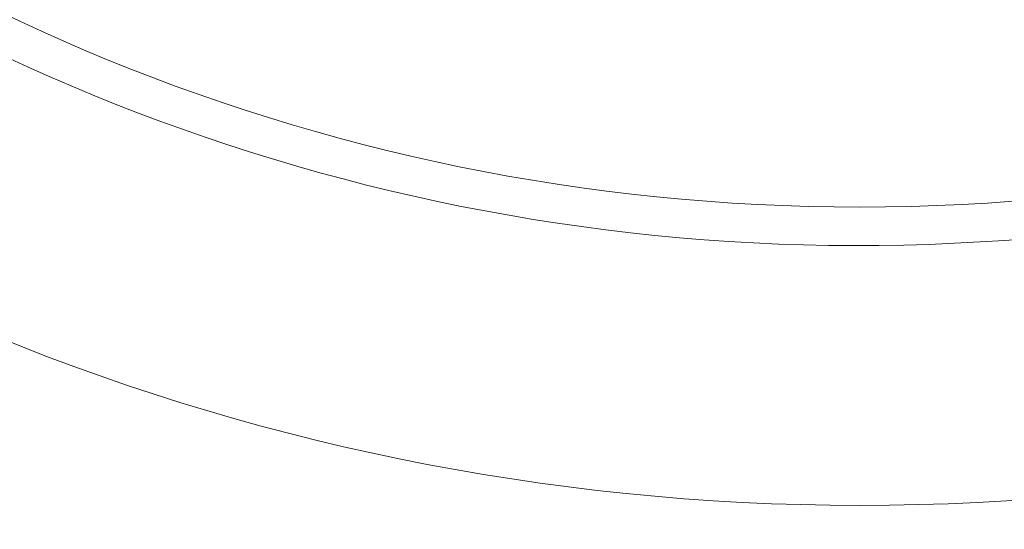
# Model space of a CAD drawing. Header units: inches. Extents: x 382808 to 408593, y -18409 to -9482.
# Tile 33 of 88: x 399251.801 to 399253.28, y -17221.017 to -17220.252. Entities that reach past the tile are written whole.
import ezdxf

# ---------------------------------------------------------------- set-up
doc = ezdxf.new("R2010")
doc.units = ezdxf.units.IN
doc.header["$LTSCALE"] = 2
doc.header["$MEASUREMENT"] = 0
doc.layers.add('!!!LOZAMET_Nr_pióra__9', color=220, linetype='CONTINUOUS', lineweight=0)

msp = doc.modelspace()

# ---------------------------------------------------------------- linework, layer by layer
at = {"layer": '!!!LOZAMET_Nr_pióra__9', "color": 7, "linetype": 'Continuous', "lineweight": 0}
for radius in [3.435, 2.9873]:
    msp.add_circle((399253.0629, -17217.5457), radius, dxfattribs=at)
for radius, start, end in [(4.8, 246.5703, 113.4297), (4.75, 191.4482, 168.5518), (3.045, 185.3512, 174.6488)]:
    msp.add_arc((399253.0629, -17217.5457), radius, start, end, dxfattribs=at)

doc.saveas('drawing.dxf')
